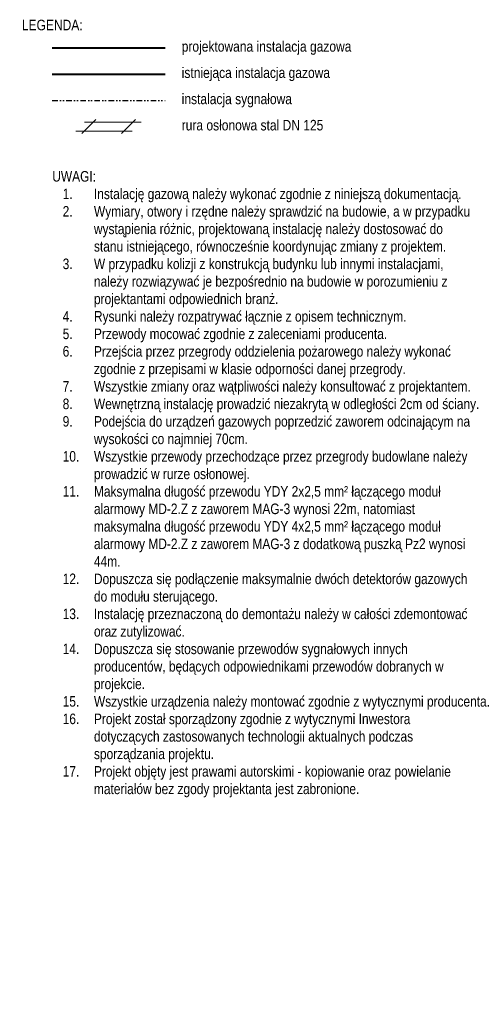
# Model space of a CAD drawing. Header units: centimetres. Extents: x 22052 to 56535, y 76485 to 78519.
# Tile 14 of 235: x 27828 to 28346, y 77394 to 78519. Entities that reach past the tile are written whole.
import ezdxf
from ezdxf.lldxf.tags import DXFTag

# ---------------------------------------------------------------- set-up
doc = ezdxf.new("R2010")
doc.units = ezdxf.units.CM
doc.linetypes.add('DIVIDE2', pattern=[15.875, 6.35, -3.175, 0, -3.175, 0, -3.175])
for name, color, linetype, lineweight in [('IS_Gaz', 40, 'Continuous', 40), ('IS_Opis', 250, 'Continuous', 9), ('IS_sygnał', 210, 'DIVIDE2', 25)]:
    doc.layers.add(name, color=color, linetype=linetype, lineweight=lineweight)
doc.styles.add('styl1', font='ARIALN.TTF')
tags = doc.linetypes.add('SOLID', pattern=[10, 10, 0]).pattern_tags.tags
tags[6:7] = [DXFTag(74, 4), DXFTag(75, 0), DXFTag(340, '0'), DXFTag(46, 0.0), DXFTag(50, 0.0), DXFTag(44, 0.0), DXFTag(45, 0.0)]
tags[4:5] = [DXFTag(74, 4), DXFTag(75, 0), DXFTag(340, '0'), DXFTag(46, 0.0), DXFTag(50, 0.0), DXFTag(44, 0.0), DXFTag(45, 0.0)]

# ---------------------------------------------------------------- blocks, each defined once
blk = doc.blocks.new('A$C0F5130B6')
at = {"layer": 'IS_Opis'}
for p, q in [((-19.4, 3), (-35.3, -13)), ((-32.3, 0), (32.3, 0)), ((25.9, 3), (9.9, -13)), ((-42.3, -10), (22.3, -10))]:
    blk.add_line(p, q, dxfattribs=at)

msp = doc.modelspace()

# ---------------------------------------------------------------- linework, layer by layer
at = {"layer": 'IS_Gaz'}
msp.add_line((27865.3, 78487), (27994.3, 78487), dxfattribs=at)
at = {"layer": 'IS_Gaz', "color": 18, "true_color": 0x000000}
msp.add_line((27865.3, 78457), (27994.3, 78457), dxfattribs=at)
at = {"layer": 'IS_sygnał'}
msp.add_line((27865.3, 78427), (27994.3, 78427), dxfattribs=at)

# ---------------------------------------------------------------- block references
at = {"layer": 'IS_Gaz'}
msp.add_blockref('A$C0F5130B6', (27934.5, 78402), dxfattribs=at)

# ---------------------------------------------------------------- texts
at = {"layer": 'IS_Opis', "linetype": 'SOLID', "insert": (27865.3, 78507), "char_height": 12, "attachment_point": 8, "style": 'styl1'}
msp.add_mtext('\\pxql;{\\fArial Narrow|b0|i0|c238|p34;LEGENDA:}', dxfattribs=at)
at = {"layer": 'IS_Opis', "char_height": 12, "attachment_point": 1, "style": 'styl1'}
for s, width, insert in [('\\pxql;projektowana instalacja gazowa', 201.45, (28013.3, 78494.7)), ('\\pxql;istniejąca instalacja gazowa', 201.45, (28013.3, 78464.7)), ('\\pxql;instalacja sygnałowa', 274.211, (28013.3, 78434.7)), ('\\pxql;rura osłonowa stal DN 125', 201.45, (28013.3, 78404.7))]:
    msp.add_mtext_dynamic_manual_height_columns(s, width=width, gutter_width=12.5, heights=[0], dxfattribs=dict(at, insert=insert))
at = {"layer": 'IS_Opis', "ltscale": 2, "insert": (27865.3, 78346.2), "char_height": 12, "attachment_point": 1, "style": 'styl1'}
msp.add_mtext_dynamic_manual_height_columns('\\pxql;UWAGI: \\P\\pi-3,l4,t4;1.^IInstalację gazową należy wykonać zgodnie z niniejszą dokumentacją.\\P2.^IWymiary, otwory i rzędne należy sprawdzić na budowie, a w przypadku wystąpienia różnic, projektowaną instalację należy dostosować do stanu istniejącego, równocześnie koordynując zmiany z projektem.\\P3.^IW przypadku kolizji z konstrukcją budynku lub innymi instalacjami, należy rozwiązywać je bezpośrednio na budowie w porozumieniu z projektantami odpowiednich branż.\\P4.^IRysunki należy rozpatrywać łącznie z opisem technicznym.\\P5.^IPrzewody mocować zgodnie z zaleceniami producenta.\\P6.^IPrzejścia przez przegrody oddzielenia pożarowego należy wykonać zgodnie z przepisami w klasie odporności danej przegrody.\\P7.^IWszystkie zmiany oraz wątpliwości należy konsultować z projektantem.\\P8.^IWewnętrzną instalację prowadzić niezakrytą w odległości 2cm od ściany.\\P9.^IPodejścia do urządzeń gazowych poprzedzić zaworem odcinającym na wysokości co najmniej 70cm.\\P10.^IWszystkie przewody przechodzące przez przegrody budowlane należy prowadzić w rurze osłonowej.\\P11.^IMaksymalna długość przewodu YDY 2x2,5 mm² łączącego moduł alarmowy MD-2.Z z zaworem MAG-3 wynosi 22m, natomiast maksymalna długość przewodu YDY 4x2,5 mm² łączącego moduł alarmowy MD-2.Z z zaworem MAG-3 z dodatkową puszką Pz2 wynosi 44m.\\P12.^IDopuszcza się podłączenie maksymalnie dwóch detektorów gazowych do modułu sterującego.\\P13.^IInstalację przeznaczoną do demontażu należy w całości zdemontować oraz zutylizować.\\P14.^IDopuszcza się stosowanie przewodów sygnałowych innych producentów, będących odpowiednikami przewodów dobranych w projekcie.\\P15.^IWszystkie urządzenia należy montować zgodnie z wytycznymi producenta.\\P16.^IProjekt został sporządzony zgodnie z wytycznymi Inwestora dotyczących zastosowanych technologii aktualnych podczas sporządzania projektu.\\P17.^IProjekt objęty jest prawami autorskimi - kopiowanie oraz powielanie materiałów bez zgody projektanta jest zabronione.', width=483.36, gutter_width=12.5, heights=[0], dxfattribs=at)

doc.saveas('drawing.dxf')
